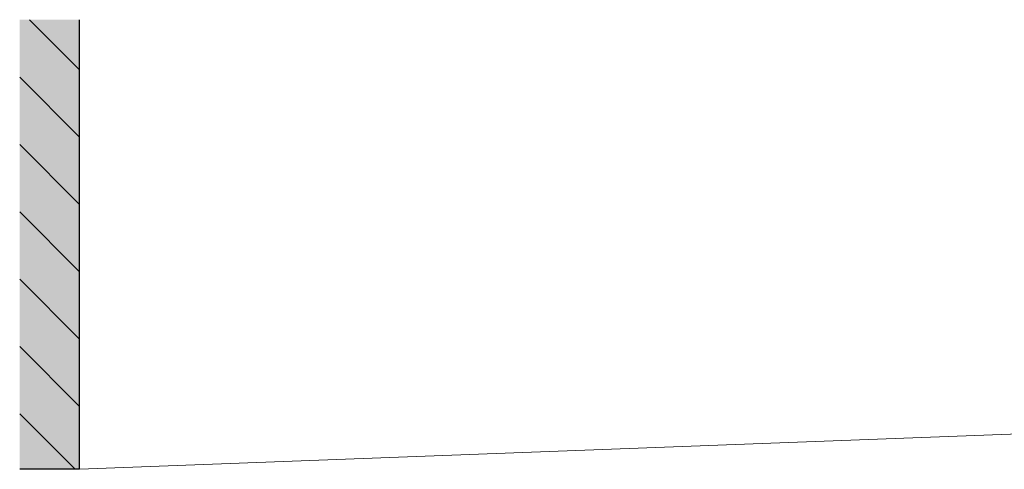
# Model space of a CAD drawing. Header units: metres. Extents: x 92403 to 95147, y 464428 to 465602.
# Tile 20 of 256: x 92422.62 to 92427.54, y 465007.87 to 465010.12. Entities that reach past the tile are written whole.
import ezdxf

# ---------------------------------------------------------------- set-up
doc = ezdxf.new("R2010")
doc.units = ezdxf.units.M
doc.layers.get('0').update_dxf_attribs({"linetype": 'CONTINUOUS'})
doc.layers.add('B-RO-OG-BEBOUWING_MOLEN-G', color=7, linetype='CONTINUOUS', lineweight=18)
doc.layers.add('X-XX-AL-DETAIL1-G', color=7, linetype='CONTINUOUS', lineweight=18)

# ---------------------------------------------------------------- blocks, each defined once
blk = doc.blocks.new('gevel_gebouw')
at = {"layer": 'X-XX-AL-DETAIL1-G'}
h = blk.add_hatch(color=9, dxfattribs=at)
h.dxf.hatch_style = 1
h.paths.add_polyline_path([(94764.8395, 462768.2662), (94764.4395, 462768.2662), (94764.4395, 462765.2662), (94764.8395, 462765.2662)])
h = blk.add_hatch(dxfattribs=at)
h.set_pattern_fill('ANSI31', scale=0.1, angle=90)
h.set_pattern_definition([(135, (0.00387, 0), (-0.22450640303, -0.22450640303), [])])
h.paths.add_polyline_path([(94764.8395, 462768.2662), (94764.4395, 462768.2662), (94764.4395, 462765.2662), (94764.8395, 462765.2662)])
at = {"layer": 'X-XX-AL-DETAIL1-G', "color": 7, "lineweight": 30, "flags": 128}
for points in [[(94764.8395, 462765.2662), (94764.8395, 462768.2662)], [(94764.8395, 462765.2662), (94764.4395, 462765.2662)]]:
    blk.add_lwpolyline(points, dxfattribs=at)

msp = doc.modelspace()

# ---------------------------------------------------------------- linework, layer by layer
at = {"layer": 'B-RO-OG-BEBOUWING_MOLEN-G', "flags": 128}
msp.add_lwpolyline([(92428.725203, 465008.094846), (92422.915203, 465007.874846)], dxfattribs=at)

# ---------------------------------------------------------------- block references
at = {"xscale": 0.75, "yscale": 0.75, "zscale": 0.75}
msp.add_blockref('gevel_gebouw', (21349.285548, 117933.92518), dxfattribs=at)

doc.saveas('drawing.dxf')
